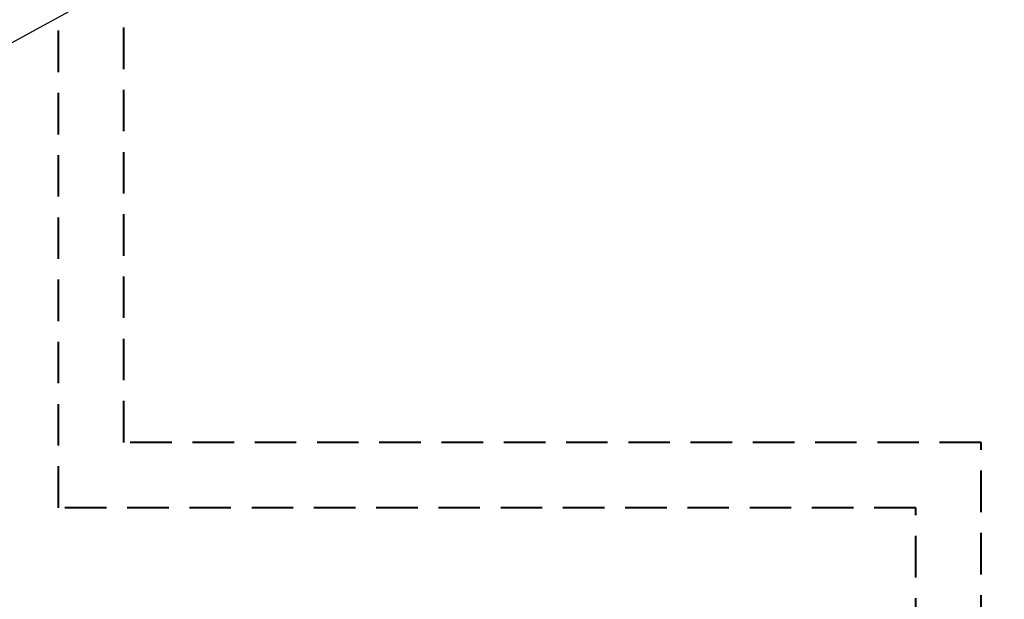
# Model space of a CAD drawing. Header units: millimetres. Extents: x -56303 to -45239, y -20463 to -4540.
# Tile 128 of 256: x -51821 to -51670, y -16006 to -15917. Entities that reach past the tile are written whole.
import ezdxf

# ---------------------------------------------------------------- set-up
doc = ezdxf.new("R2010")
doc.units = ezdxf.units.MM
doc.linetypes.add('DASHED2', pattern=[9.525, 6.35, -3.175])
doc.layers.add('_HVAC_klima_opis', color=3, linetype='Continuous')
doc.layers.add('HVAC_freon gaz', color=180, linetype='DASHED2', lineweight=40)
doc.layers.add('HVAC_freon_ciecz', color=10, linetype='DASHED2', lineweight=40)

msp = doc.modelspace()

# ---------------------------------------------------------------- linework, layer by layer
at = {"layer": '_HVAC_klima_opis', "color": 3}
msp.add_line((-51967.82, -15999.82), (-51739.66, -15875.28), dxfattribs=at)
at = {"layer": 'HVAC_freon gaz'}
msp.add_lwpolyline([(-49362.52, -18576.13), (-49362.52, -18628.8), (-49783.11, -18628.8), (-49783.11, -18452.85), (-49936.35, -18452.85), (-49936.35, -17692.8), (-49886.91, -17692.8), (-49886.91, -17408.69), (-49936.35, -17408.69), (-49936.35, -16443.14), (-50449.32, -16443.14), (-50990.48, -16443.14), (-50990.48, -16211.74), (-51683.88, -16211.74), (-51683.88, -15991.53), (-51815.06, -15991.53), (-51815.06, -15879.28), (-51828.86, -15879.28)], dxfattribs=at)
at = {"layer": 'HVAC_freon_ciecz'}
msp.add_lwpolyline([(-49372.52, -18576.13), (-49372.52, -18618.8), (-49773.11, -18618.8), (-49773.11, -18442.85), (-49926.35, -18442.85), (-49926.35, -17702.8), (-49876.91, -17702.8), (-49876.91, -17398.69), (-49926.35, -17398.69), (-49926.35, -16433.14), (-50449.32, -16433.14), (-50980.48, -16433.14), (-50980.48, -16201.74), (-51673.88, -16201.74), (-51673.88, -15981.53), (-51805.06, -15981.53), (-51805.06, -15869.28), (-51828.86, -15869.28)], dxfattribs=at)

doc.saveas('drawing.dxf')
